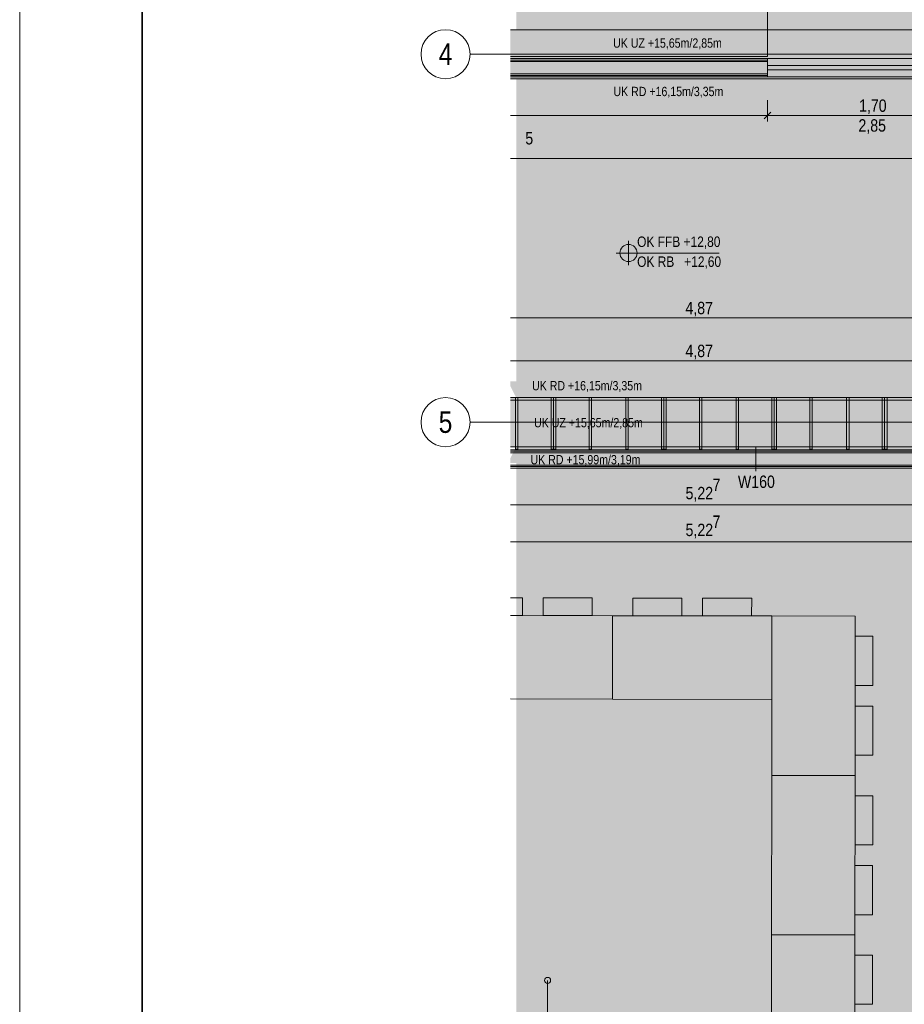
# Model space of a CAD drawing. Extents: x -620 to 300, y 62 to 1112.
# Tile 7 of 71: x -620 to -475, y 455 to 615. Entities that reach past the tile are written whole.
import ezdxf
from ezdxf.enums import TextEntityAlignment as Align
from ezdxf.lldxf.tags import DXFTag

# ---------------------------------------------------------------- set-up
doc = ezdxf.new("R2010")
doc.units = 0
doc.layers.get('0').update_dxf_attribs({"lineweight": 13})
for name, color, linetype, lineweight, true_color in [('00 -Bauelemente -Dämmung innen', 7, 'Continuous', 9, 0xff7fe6), ('00 -Bauelemente -Gipskarton', 7, 'Continuous', 9, 0xff7fe6), ('00_Beschriftung UZ', 3, 'Continuous', 13, 0x00ff00), ('30 -34 Innenwände- 2 nichttragend', 7, 'Continuous', 18, 0xff7fe6), ('30 -34 Innenwände- 4 Türen_Fenster', 7, 'Continuous', 15, 0x9955ff), ('30 -35 Decken- 1 Konstruktion-Träger- Stahlbeton', 7, 'grob-A06GA1998I', 13, 0x33aa00), ('60- 61 allgemeine Ausstattung- 1 Möbel', 7, 'Continuous', 9, 0x00cccc), ('70 -75 Raumstempel-2 Verweislinie', 3, 'Continuous', 9, 0x00ff00), ('70 -76 Bemaßung- 2 Allgemein', 7, 'Continuous', 5, 0x6666cc), ('iwb_Layout BA_Markierung', 7, 'Continuous', 9, 0xbadcdc), ('iwb_Schraffur_Unterzug', 7, 'Continuous', 5, 0xffffcc)]:
    doc.layers.add(name, color=color, linetype=linetype, lineweight=lineweight, true_color=true_color)
for name, color, linetype, lineweight in [('70 -71 Achsen- 1 Gebäudeachsen', 7, 'STRICHPUNKT2-A06GA19A8I', 18), ('70 -72 Beschriftung- 5 Höhenkoten', 7, 'Continuous', 15), ('70 -75 Raumstempel- 3 Wandstempel', 7, 'Continuous', 50), ('iwb_Layout Achsbezeichung', 7, 'Continuous', 13), ('iwb_Plankopf Rahmen', 7, 'Continuous', 35)]:
    doc.layers.add(name, color=color, linetype=linetype, lineweight=lineweight)
doc.styles.get("Standard").update_dxf_attribs({"font": 'ARIALN.TTF'})
tags = doc.linetypes.add('fein_strichliert-A06GA19B8I', pattern=[4, 1, -2, 1]).pattern_tags.tags
tags[8:9] = [DXFTag(74, 4), DXFTag(75, 0), DXFTag(340, '0'), DXFTag(46, 0.0), DXFTag(50, 0.0), DXFTag(44, 0.0), DXFTag(45, 0.0)]
tags[6:7] = [DXFTag(74, 4), DXFTag(75, 0), DXFTag(340, '0'), DXFTag(46, 0.0), DXFTag(50, 0.0), DXFTag(44, 0.0), DXFTag(45, 0.0)]
tags[4:5] = [DXFTag(74, 4), DXFTag(75, 0), DXFTag(340, '0'), DXFTag(46, 0.0), DXFTag(50, 0.0), DXFTag(44, 0.0), DXFTag(45, 0.0)]
tags = doc.linetypes.add('grob-A06GA1998I', pattern=[14, 3, -8, 3]).pattern_tags.tags
tags[8:9] = [DXFTag(74, 4), DXFTag(75, 0), DXFTag(340, '0'), DXFTag(46, 0.0), DXFTag(50, 0.0), DXFTag(44, 0.0), DXFTag(45, 0.0)]
tags[6:7] = [DXFTag(74, 4), DXFTag(75, 0), DXFTag(340, '0'), DXFTag(46, 0.0), DXFTag(50, 0.0), DXFTag(44, 0.0), DXFTag(45, 0.0)]
tags[4:5] = [DXFTag(74, 4), DXFTag(75, 0), DXFTag(340, '0'), DXFTag(46, 0.0), DXFTag(50, 0.0), DXFTag(44, 0.0), DXFTag(45, 0.0)]
tags = doc.linetypes.add('STRICHPUNKT2', pattern=[12.7, 6.35, -3.175, 0, -3.175]).pattern_tags.tags
tags[10:11] = [DXFTag(74, 4), DXFTag(75, 0), DXFTag(340, '0'), DXFTag(46, 0.0), DXFTag(50, 0.0), DXFTag(44, 0.0), DXFTag(45, 0.0)]
tags[8:9] = [DXFTag(74, 4), DXFTag(75, 0), DXFTag(340, '0'), DXFTag(46, 0.0), DXFTag(50, 0.0), DXFTag(44, 0.0), DXFTag(45, 0.0)]
tags[6:7] = [DXFTag(74, 4), DXFTag(75, 0), DXFTag(340, '0'), DXFTag(46, 0.0), DXFTag(50, 0.0), DXFTag(44, 0.0), DXFTag(45, 0.0)]
tags[4:5] = [DXFTag(74, 4), DXFTag(75, 0), DXFTag(340, '0'), DXFTag(46, 0.0), DXFTag(50, 0.0), DXFTag(44, 0.0), DXFTag(45, 0.0)]
tags = doc.linetypes.add('STRICHPUNKT2-A06GA19A8I', pattern=[12.7, 6.35, -3.175, 0, -3.175]).pattern_tags.tags
tags[10:11] = [DXFTag(74, 4), DXFTag(75, 0), DXFTag(340, '0'), DXFTag(46, 0.0), DXFTag(50, 0.0), DXFTag(44, 0.0), DXFTag(45, 0.0)]
tags[8:9] = [DXFTag(74, 4), DXFTag(75, 0), DXFTag(340, '0'), DXFTag(46, 0.0), DXFTag(50, 0.0), DXFTag(44, 0.0), DXFTag(45, 0.0)]
tags[6:7] = [DXFTag(74, 4), DXFTag(75, 0), DXFTag(340, '0'), DXFTag(46, 0.0), DXFTag(50, 0.0), DXFTag(44, 0.0), DXFTag(45, 0.0)]
tags[4:5] = [DXFTag(74, 4), DXFTag(75, 0), DXFTag(340, '0'), DXFTag(46, 0.0), DXFTag(50, 0.0), DXFTag(44, 0.0), DXFTag(45, 0.0)]

# ---------------------------------------------------------------- blocks, each defined once
blk = doc.blocks.new('Polygon-A06GA1918I')
at = {"color": 0, "linetype": 'ByBlock', "lineweight": -2, "ltscale": 0.13}
blk.add_solid([(-459.48, 86.61), (-538.63, 86.4), (-459.32, 1083.81), (-538.63, 1083.81)], dxfattribs=at)
blk = doc.blocks.new('Referenz-A06GA19C8I')
at = {"layer": '00 -Bauelemente -Dämmung innen', "color": 0, "linetype": 'Continuous', "lineweight": -2, "ltscale": 0.13}
for p, q in [((-539.61, 608.41), (-497.68, 608.41)), ((-539.61, 606.41), (-497.68, 606.41)), ((-539.61, 544.61), (-454.54, 544.61)), ((-539.61, 542.61), (-454.54, 542.61))]:
    blk.add_line(p, q, dxfattribs=at)
at = {"layer": '00 -Bauelemente -Gipskarton', "color": 0, "linetype": 'Continuous', "lineweight": -2, "ltscale": 0.13}
for p, q in [((-539.61, 608.91), (-497.68, 608.91)), ((-539.61, 608.66), (-497.68, 608.66)), ((-539.61, 608.41), (-497.68, 608.41)), ((-539.61, 606.41), (-497.68, 606.41)), ((-539.61, 606.16), (-497.68, 606.16)), ((-539.61, 605.91), (-497.68, 605.91)), ((-539.61, 545.11), (-454.54, 545.11)), ((-539.61, 544.86), (-454.54, 544.86)), ((-539.61, 544.61), (-454.54, 544.61)), ((-539.61, 542.61), (-454.54, 542.61)), ((-539.61, 542.36), (-454.54, 542.36)), ((-539.61, 542.11), (-454.54, 542.11))]:
    blk.add_line(p, q, dxfattribs=at)
at = {"layer": '00_Beschriftung UZ', "color": 0, "lineweight": -2}
for points in [[(-527.11, 612.85), (-525.78, 615.52), (-524.44, 612.85)], [(-527.11, 610.19), (-525.78, 607.52), (-524.44, 610.19)], [(-527.11, 604.85), (-525.78, 607.52), (-524.44, 604.85)], [(-539.61, 555.48), (-538.68, 553.61), (-537.34, 556.28)], [(-539.61, 555.48), (-537.34, 556.28), (-539.61, 556.28)], [(-539.61, 551.75), (-538.68, 553.61), (-537.34, 550.94)], [(-539.61, 551.75), (-537.34, 550.94), (-539.61, 550.94)], [(-539.61, 547.48), (-538.68, 545.61), (-537.34, 548.28)], [(-539.61, 547.48), (-537.34, 548.28), (-539.61, 548.28)], [(-539.61, 543.75), (-538.68, 545.61), (-537.34, 542.94)], [(-539.61, 543.75), (-537.34, 542.94), (-539.61, 542.94)]]:
    blk.add_solid(points, dxfattribs=at)
at = {"layer": '30 -34 Innenwände- 2 nichttragend', "color": 0, "linetype": 'Continuous', "lineweight": -2, "ltscale": 0.13}
for p, q in [((-539.61, 608.91), (-497.68, 608.91)), ((-497.68, 608.66), (-497.68, 608.91)), ((-497.68, 608.66), (-497.68, 608.91)), ((-497.68, 608.41), (-497.68, 608.66)), ((-497.68, 605.91), (-497.68, 608.66)), ((-497.68, 606.41), (-497.68, 608.41)), ((-539.61, 605.91), (-497.68, 605.91)), ((-497.68, 606.16), (-497.68, 606.41)), ((-497.68, 605.91), (-497.68, 606.16)), ((-539.61, 545.11), (-454.54, 545.11)), ((-539.61, 542.11), (-454.54, 542.11))]:
    blk.add_line(p, q, dxfattribs=at)
at = {"layer": '30 -34 Innenwände- 4 Türen_Fenster', "color": 0, "linetype": 'Continuous', "lineweight": -2, "ltscale": 0.13}
for p, q in [((-497.68, 607.77), (-497.68, 608.91)), ((-497.68, 608.91), (-463.68, 608.91)), ((-497.68, 607.77), (-463.68, 607.77)), ((-497.68, 607.05), (-497.68, 607.77)), ((-497.68, 607.05), (-497.68, 605.91)), ((-463.68, 607.05), (-497.68, 607.05)), ((-497.68, 605.91), (-463.68, 605.91))]:
    blk.add_line(p, q, dxfattribs=at)
at = {"layer": '30 -35 Decken- 1 Konstruktion-Träger- Stahlbeton', "color": 0, "lineweight": -2}
for p, q in [((-460.18, 613.61), (-539.61, 613.61)), ((-460.18, 605.61), (-539.61, 605.61)), ((-539.61, 553.61), (-460.18, 553.61)), ((-539.61, 545.61), (-460.18, 545.61))]:
    blk.add_line(p, q, dxfattribs=at)
at = {"layer": '60- 61 allgemeine Ausstattung- 1 Möbel', "color": 0, "linetype": 'Continuous', "lineweight": -2, "ltscale": 0.13}
for p, q in [((-497.68, 621.21), (-497.68, 609.21)), ((-497.68, 609.21), (-539.61, 609.21)), ((-539.61, 520.95), (-537.64, 520.95)), ((-537.64, 520.95), (-537.65, 518.07)), ((-534.26, 518.07), (-534.25, 520.95)), ((-534.25, 520.95), (-526.25, 520.94)), ((-526.25, 520.94), (-526.26, 518.06)), ((-519.65, 518.05), (-519.64, 520.93)), ((-519.64, 520.93), (-511.64, 520.92)), ((-511.64, 520.92), (-511.65, 518.03)), ((-508.26, 518.03), (-508.25, 520.91)), ((-508.25, 520.91), (-500.25, 520.9)), ((-500.25, 520.9), (-500.26, 518.02)), ((-537.65, 518.07), (-539.61, 518.07)), ((-539.61, 518.07), (-522.95, 518.05)), ((-526.26, 518.06), (-534.26, 518.07)), ((-522.95, 518.05), (-522.97, 504.45)), ((-522.97, 504.45), (-522.95, 518.05)), ((-522.95, 518.05), (-496.95, 518.01)), ((-511.65, 518.03), (-519.65, 518.05)), ((-500.26, 518.02), (-508.26, 518.03)), ((-496.99, 492.01), (-496.95, 518.01)), ((-496.95, 518.01), (-496.97, 504.41)), ((-496.95, 518.01), (-483.35, 518)), ((-483.35, 518), (-483.39, 492)), ((-483.37, 506.69), (-483.36, 514.69)), ((-483.36, 514.69), (-480.47, 514.69)), ((-480.47, 514.69), (-480.49, 506.69)), ((-480.49, 506.69), (-483.37, 506.69)), ((-522.97, 504.45), (-539.61, 504.47)), ((-496.97, 504.41), (-522.97, 504.45)), ((-483.38, 495.3), (-483.37, 503.3)), ((-483.37, 503.3), (-480.49, 503.3)), ((-480.49, 503.3), (-480.5, 495.3)), ((-480.5, 495.3), (-483.38, 495.3)), ((-497.02, 466.01), (-496.99, 492.01)), ((-496.99, 492.01), (-483.39, 492)), ((-483.39, 492), (-496.99, 492.01)), ((-483.39, 492), (-483.42, 466)), ((-483.4, 480.69), (-483.39, 488.69)), ((-483.39, 488.69), (-480.51, 488.69)), ((-480.51, 488.69), (-480.52, 480.69)), ((-480.52, 480.69), (-483.4, 480.69)), ((-483.42, 469.3), (-483.41, 477.3)), ((-483.41, 477.3), (-480.53, 477.3)), ((-480.53, 477.3), (-480.54, 469.3)), ((-480.54, 469.3), (-483.42, 469.3)), ((-497.06, 440.01), (-497.02, 466.01)), ((-483.42, 466), (-497.02, 466.01)), ((-497.02, 466.01), (-483.42, 466)), ((-483.42, 466), (-483.46, 440)), ((-483.44, 454.69), (-483.43, 462.69)), ((-483.43, 462.69), (-480.55, 462.69)), ((-480.55, 462.69), (-480.56, 454.69)), ((-480.56, 454.69), (-483.44, 454.69))]:
    blk.add_line(p, q, dxfattribs=at)
at = {"layer": '60- 61 allgemeine Ausstattung- 1 Möbel', "color": 0, "linetype": 'fein_strichliert-A06GA19B8I', "lineweight": -2, "ltscale": 0.13}
for p, q in [((-539.61, 553.61), (-460.58, 553.61)), ((-460.58, 553.21), (-539.61, 553.21)), ((-538.78, 553.61), (-538.38, 553.61)), ((-538.78, 545.21), (-538.78, 553.61)), ((-538.38, 553.61), (-538.38, 545.21)), ((-532.98, 553.61), (-532.58, 553.61)), ((-532.98, 545.21), (-532.98, 553.61)), ((-532.58, 553.61), (-532.18, 553.61)), ((-532.58, 545.21), (-532.58, 553.61)), ((-532.58, 553.61), (-532.58, 545.21)), ((-532.18, 553.61), (-532.18, 545.21)), ((-526.78, 553.61), (-526.38, 553.61)), ((-526.78, 545.21), (-526.78, 553.61)), ((-526.38, 553.61), (-526.38, 545.21)), ((-520.78, 553.61), (-520.38, 553.61)), ((-520.78, 545.21), (-520.78, 553.61)), ((-520.38, 553.61), (-520.38, 545.21)), ((-514.98, 553.61), (-514.58, 553.61)), ((-514.98, 545.21), (-514.98, 553.61)), ((-514.58, 553.61), (-514.58, 545.21)), ((-514.58, 553.61), (-514.18, 553.61)), ((-514.58, 545.21), (-514.58, 553.61)), ((-514.18, 553.61), (-514.18, 545.21)), ((-508.78, 553.61), (-508.38, 553.61)), ((-508.78, 545.21), (-508.78, 553.61)), ((-508.38, 553.61), (-508.38, 545.21)), ((-502.78, 553.61), (-502.38, 553.61)), ((-502.78, 545.21), (-502.78, 553.61)), ((-502.38, 553.61), (-502.38, 545.21)), ((-496.98, 553.61), (-496.58, 553.61)), ((-496.98, 545.21), (-496.98, 553.61)), ((-496.58, 553.61), (-496.58, 545.21)), ((-496.58, 553.61), (-496.18, 553.61)), ((-496.58, 545.21), (-496.58, 553.61)), ((-496.18, 553.61), (-496.18, 545.21)), ((-490.78, 553.61), (-490.38, 553.61)), ((-490.78, 545.21), (-490.78, 553.61)), ((-490.38, 553.61), (-490.38, 545.21)), ((-484.78, 553.61), (-484.38, 553.61)), ((-484.78, 545.21), (-484.78, 553.61)), ((-484.38, 553.61), (-484.38, 545.21)), ((-478.98, 553.61), (-478.58, 553.61)), ((-478.98, 545.21), (-478.98, 553.61)), ((-478.58, 553.61), (-478.58, 545.21)), ((-478.58, 553.61), (-478.18, 553.61)), ((-478.58, 545.21), (-478.58, 553.61)), ((-478.18, 553.61), (-478.18, 545.21)), ((-538.38, 545.21), (-538.78, 545.21)), ((-532.58, 545.21), (-532.98, 545.21)), ((-532.18, 545.21), (-532.58, 545.21)), ((-526.38, 545.21), (-526.78, 545.21)), ((-520.38, 545.21), (-520.78, 545.21)), ((-514.58, 545.21), (-514.98, 545.21)), ((-514.18, 545.21), (-514.58, 545.21)), ((-508.38, 545.21), (-508.78, 545.21)), ((-502.38, 545.21), (-502.78, 545.21)), ((-496.58, 545.21), (-496.98, 545.21)), ((-496.18, 545.21), (-496.58, 545.21)), ((-490.38, 545.21), (-490.78, 545.21)), ((-484.38, 545.21), (-484.78, 545.21)), ((-478.58, 545.21), (-478.98, 545.21)), ((-478.18, 545.21), (-478.58, 545.21))]:
    blk.add_line(p, q, dxfattribs=at)
at = {"layer": '70 -71 Achsen- 1 Gebäudeachsen', "color": 0, "linetype": 'STRICHPUNKT2-A06GA19A8I', "lineweight": -2, "ltscale": 0.13}
for p, q in [((-539.61, 609.61), (74.64, 609.61)), ((-539.61, 549.61), (74.64, 549.61))]:
    blk.add_line(p, q, dxfattribs=at)
at = {"layer": '70 -72 Beschriftung- 5 Höhenkoten', "color": 0, "linetype": 'Continuous', "lineweight": -2, "ltscale": 0.13}
for p, q in [((-520.34, 575.19), (-520.34, 579.19)), ((-520.34, 578.59), (-520.34, 577.19)), ((-520.34, 577.19), (-520.34, 578.59)), ((-522.34, 577.19), (-505.55, 577.19)), ((-520.34, 577.19), (-521.74, 577.19)), ((-521.74, 577.19), (-520.34, 577.19)), ((-520.34, 575.79), (-520.34, 577.19)), ((-520.34, 577.19), (-518.94, 577.19)), ((-518.94, 577.19), (-520.34, 577.19)), ((-520.34, 577.19), (-520.34, 575.79))]:
    blk.add_line(p, q, dxfattribs=at)
for major_axis in [(0, 1.4), (1.4, 0), (-1.4, 0), (0, -1.4)]:
    blk.add_ellipse((-520.34, 577.19), major_axis=major_axis, ratio=1, start_param=0, end_param=1.570796, dxfattribs=at)
at = {"layer": '70 -75 Raumstempel- 3 Wandstempel', "color": 0, "linetype": 'Continuous', "lineweight": -2, "ltscale": 0.13}
blk.add_line((-499.56, 541.61), (-499.56, 545.61), dxfattribs=at)
at = {"layer": '70 -75 Raumstempel-2 Verweislinie', "color": 0, "linetype": 'Continuous', "lineweight": -2, "ltscale": 0.13}
blk.add_line((-533.55, 458.58), (-533.55, 360.77), dxfattribs=at)
at = {"layer": '70 -75 Raumstempel-2 Verweislinie', "color": 0, "linetype": 'ByBlock', "lineweight": -2, "ltscale": 0.13}
blk.add_circle((-533.55, 458.58), 0.5, dxfattribs=at)
at = {"layer": '70 -76 Bemaßung- 2 Allgemein', "color": 0, "linetype": 'Continuous', "lineweight": -2, "ltscale": 0.13}
for p, q in [((-497.68, 602.11), (-497.68, 598.61)), ((-497.68, 602.11), (-497.68, 598.61)), ((-498.74, 599.61), (-539.61, 599.61)), ((-496.68, 599.61), (-498.74, 599.61)), ((-498.68, 599.61), (-496.62, 599.61)), ((-497.15, 600.14), (-498.21, 599.08)), ((-498.21, 599.08), (-497.15, 600.14)), ((-464.74, 599.61), (-496.62, 599.61)), ((-461.24, 592.61), (-539.61, 592.61)), ((-461.24, 566.61), (-539.61, 566.61)), ((-461.24, 559.61), (-539.61, 559.61)), ((-457.1, 536.11), (-539.61, 536.11)), ((-457.1, 530.11), (-539.61, 530.11))]:
    blk.add_line(p, q, dxfattribs=at)
at = {"layer": '00_Beschriftung UZ', "color": 0, "linetype": 'Continuous', "lineweight": -2, "ltscale": 0.13, "char_height": 1.5103, "attachment_point": 1}
for s, insert in [('{\\fArial Narrow;UK UZ +15,65m/2,85m}', (-522.86, 612.18)), ('{\\fArial Narrow;UK RD +16,15m/3,35m}', (-522.81, 604.29)), ('{\\fArial Narrow;UK RD +16,15m/3,35m}', (-536.08, 556.31)), ('{\\fArial Narrow;UK UZ +15,65m/2,85m}', (-535.75, 550.28)), ('{\\fArial Narrow;UK RD +15,99m/3,19m}', (-536.33, 544.25))]:
    blk.add_mtext(s, dxfattribs=dict(at, insert=insert))
at = {"layer": '70 -72 Beschriftung- 5 Höhenkoten', "color": 0, "linetype": 'Continuous', "lineweight": -2, "ltscale": 0.13, "char_height": 1.7, "attachment_point": 1}
for s, insert in [('{\\fArial Narrow;OK FFB +12,80}', (-518.94, 579.88)), ('{\\fArial Narrow;OK RB   +12,60}', (-518.94, 576.63))]:
    blk.add_mtext(s, dxfattribs=dict(at, insert=insert))
at = {"layer": '70 -75 Raumstempel- 3 Wandstempel', "color": 0, "linetype": 'Continuous', "lineweight": -2, "ltscale": 0.13, "insert": (-502.5, 540.9), "char_height": 2.0138, "attachment_point": 1}
blk.add_mtext('{\\fArial Narrow;W160}', dxfattribs=at)
at = {"layer": '70 -76 Bemaßung- 2 Allgemein', "color": 0, "linetype": 'Continuous', "lineweight": -2, "ltscale": 0.13, "char_height": 2.0138, "attachment_point": 1}
for s, insert in [('{\\fArial Narrow;1,70}', (-482.74, 602.23)), ('{\\fArial Narrow;2,85}', (-482.84, 599)), ('{\\fArial Narrow;5}', (-537.18, 596.91)), ('{\\fArial Narrow;4,87}', (-511.06, 569.23)), ('{\\fArial Narrow;4,87}', (-511.06, 562.23)), ('{\\fArial Narrow;7}', (-506.64, 540.39)), ('{\\fArial Narrow;5,22}', (-511.04, 539.05)), ('{\\fArial Narrow;5,22}', (-511.04, 533.05)), ('{\\fArial Narrow;7}', (-506.64, 534.39))]:
    blk.add_mtext(s, dxfattribs=dict(at, insert=insert))
blk = doc.blocks.new('Referenz-A06GA19E8I')
at = {"layer": 'iwb_Schraffur_Unterzug', "linetype": 'Continuous', "ltscale": 0.13}
for points in [[(-539.61, 613.61), (74.64, 613.61), (74.64, 609.47)], [(-539.61, 613.61), (74.64, 609.47), (-539.61, 611.96)], [(-539.61, 611.96), (74.64, 609.47), (74.64, 605.61)], [(-539.61, 611.96), (74.64, 605.61), (-539.61, 605.61)], [(-539.61, 553.61), (-460.19, 553.61), (-460.19, 545.61)], [(-539.61, 553.61), (-460.19, 545.61), (-539.61, 546.92)], [(-539.61, 546.92), (-460.19, 545.61), (-539.61, 545.61)]]:
    blk.add_solid(points, dxfattribs=at)

msp = doc.modelspace()

# ---------------------------------------------------------------- linework, layer by layer
at = {"layer": 'iwb_Layout Achsbezeichung', "linetype": 'STRICHPUNKT2', "lineweight": 13, "ltscale": 0.39}
for p, q in [((-538.86, 609.61), (-546.19, 609.61)), ((-538.86, 549.61), (-546.19, 549.61))]:
    msp.add_line(p, q, dxfattribs=at)
at = {"layer": 'iwb_Layout Achsbezeichung', "ltscale": 0.39}
for centre in [(-550.19, 609.61), (-550.19, 549.61)]:
    msp.add_circle(centre, 4, dxfattribs=at)
at = {"layer": 'iwb_Plankopf Rahmen', "color": 8, "lineweight": 13, "ltscale": 0.13, "true_color": 0x808080}
msp.add_lwpolyline([(300.35, 62.43), (-619.65, 62.43), (-619.65, 1112.43), (300.35, 1112.43), (300.35, 62.43)], close=True, dxfattribs=at)
at = {"layer": 'iwb_Plankopf Rahmen', "ltscale": 0.35}
msp.add_lwpolyline([(-599.65, 67.43), (-599.65, 1107.43), (295.35, 1107.43), (295.35, 67.43), (-599.65, 67.43)], close=True, dxfattribs=at)

# ---------------------------------------------------------------- block references
at = {"color": 8, "lineweight": 13, "ltscale": 0.13, "true_color": 0x808080}
msp.add_blockref('Referenz-A06GA19C8I', (0, 0), dxfattribs=at)
at = {"color": 8, "lineweight": 25, "ltscale": 0.25, "true_color": 0x808080}
msp.add_blockref('Referenz-A06GA19E8I', (0, 0), dxfattribs=at)
at = {"layer": 'iwb_Layout BA_Markierung', "ltscale": 0.13}
msp.add_blockref('Polygon-A06GA1918I', (0, 0), dxfattribs=at)

# ---------------------------------------------------------------- texts
at = {"layer": 'iwb_Layout Achsbezeichung', "ltscale": 0.39}
for s, p in [('4', (-550.19, 609.61)), ('5', (-550.19, 549.61))]:
    msp.add_text(s, height=3.5, dxfattribs=at).set_placement(p, align=Align.MIDDLE_CENTER)

doc.saveas('drawing.dxf')
